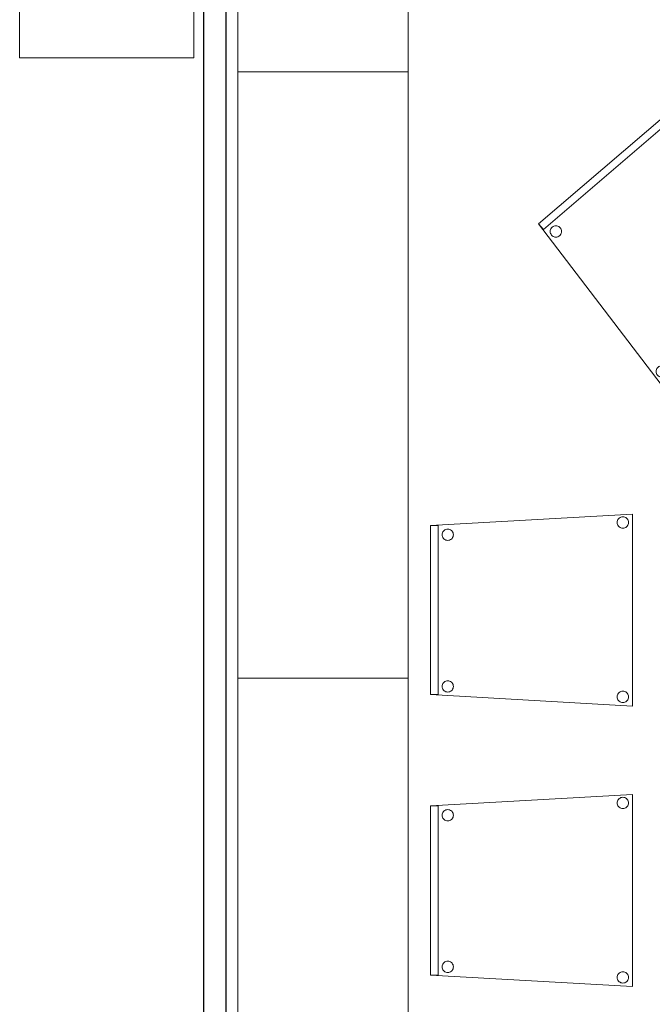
# Model space of a CAD drawing. Header units: metres. Extents: x 391.1 to 430.4, y 12.7 to 29.8.
# Tile 23 of 104: x 405.6 to 407.3, y 14.9 to 17.5. Entities that reach past the tile are written whole.
import ezdxf

# ---------------------------------------------------------------- set-up
doc = ezdxf.new("R2010")
doc.units = ezdxf.units.M
for name, color, linetype, lineweight in [('02_MOBILIARIO', 7, 'Continuous', 18), ('A-COLS-____-OTLN', 7, 'Continuous', 18), ('A-DETL-____-MBND', 7, 'Continuous', 18), ('A-WALL-____-MCUT', 7, 'Continuous', 25), ('A-WALL-____-OTLN', 7, 'Continuous', 25), ('Mobiliario', 7, 'Continuous', 18)]:
    doc.layers.add(name, color=color, linetype=linetype, lineweight=lineweight)

# ---------------------------------------------------------------- blocks, each defined once
blk = doc.blocks.new('Family - Pilar PS-1-153638-02_SAN_P0')
at = {"layer": 'A-DETL-____-MBND', "color": 253, "true_color": 0xaaaaaa}
for p, q in [((0, 0.76), (0, 0)), ((0, 0), (0, 0.76)), ((0.46, 0.76), (0, 0.76)), ((0, 0.76), (0.46, 0.76)), ((0.46, 0), (0.46, 0.76)), ((0.46, 0.76), (0.46, 0)), ((0, 0), (0.46, 0)), ((0.46, 0), (0, 0))]:
    blk.add_line(p, q, dxfattribs=at)
blk = doc.blocks.new('Family - Mampara PB-155335-02_SAN_P0')
at = {"layer": 'A-WALL-____-MCUT', "color": 253, "true_color": 0xaaaaaa}
for p, q in [((6.0081, 0.06), (0.0086, 0.06)), ((0, 0), (6.0081, 0))]:
    blk.add_line(p, q, dxfattribs=at)
at = {"layer": 'A-WALL-____-OTLN', "color": 253, "true_color": 0xaaaaaa}
for p, q in [((6.0081, 0.06), (0.0086, 0.06)), ((0, 0), (6.0081, 0))]:
    blk.add_line(p, q, dxfattribs=at)
at = {"layer": 'A-WALL-____-OTLN', "color": 253, "lineweight": 18, "true_color": 0xaaaaaa}
blk.add_line((0, 0), (6.0081, 0), dxfattribs=at)
blk = doc.blocks.new('Family - Armai 160x45_PB-155459-02_SAN_P0')
at = {"layer": '02_MOBILIARIO', "color": 253, "true_color": 0xaaaaaa}
for p, q in [((0, 1.6), (0.45, 1.6)), ((0, 0), (0, 1.6)), ((0.45, 1.6), (0.45, 0)), ((0.45, 0), (0, 0))]:
    blk.add_line(p, q, dxfattribs=at)
at = {"layer": 'Mobiliario', "color": 253, "true_color": 0xaaaaaa}
for p, q in [((0.45, 1.6), (0, 1.6)), ((0, 1.6), (0, 0)), ((0.45, 0), (0.45, 1.6)), ((0, 0), (0.45, 0))]:
    blk.add_line(p, q, dxfattribs=at)
blk = doc.blocks.new('Family - Armai 160x45_PB-155543-02_SAN_P0')
at = {"layer": '02_MOBILIARIO', "color": 253, "true_color": 0xaaaaaa}
for p, q in [((0, 1.6), (0.45, 1.6)), ((0, 0), (0, 1.6)), ((0.45, 1.6), (0.45, 0)), ((0.45, 0), (0, 0))]:
    blk.add_line(p, q, dxfattribs=at)
at = {"layer": 'Mobiliario', "color": 253, "true_color": 0xaaaaaa}
for p, q in [((0.45, 1.6), (0, 1.6)), ((0, 1.6), (0, 0)), ((0.45, 0), (0.45, 1.6)), ((0, 0), (0.45, 0))]:
    blk.add_line(p, q, dxfattribs=at)
blk = doc.blocks.new('Family - Cadira confident_PB-155624-02_SAN_P0')
at = {"layer": 'A-DETL-____-MBND', "color": 253, "true_color": 0xaaaaaa}
for p, q in [((0, 0.4765), (0.5326, 0.5065)), ((0.5326, 0.5065), (0, 0.4765)), ((0.4946, 0.4917), (0.4961, 0.4938)), ((0.4961, 0.4938), (0.4946, 0.4917)), ((0.4961, 0.4938), (0.4979, 0.4957)), ((0.4979, 0.4957), (0.4961, 0.4938)), ((0.4979, 0.4957), (0.5, 0.4972)), ((0.5, 0.4972), (0.4979, 0.4957)), ((0.5, 0.4972), (0.5024, 0.4983)), ((0.5024, 0.4983), (0.5, 0.4972)), ((0.5024, 0.4983), (0.5049, 0.4989)), ((0.5049, 0.4989), (0.5024, 0.4983)), ((0.5049, 0.4989), (0.5075, 0.4992)), ((0.5075, 0.4992), (0.5049, 0.4989)), ((0.5075, 0.4992), (0.5101, 0.4989)), ((0.5101, 0.4989), (0.5075, 0.4992)), ((0.5101, 0.4989), (0.5126, 0.4983)), ((0.5126, 0.4983), (0.5101, 0.4989)), ((0.5126, 0.4983), (0.515, 0.4972)), ((0.515, 0.4972), (0.5126, 0.4983)), ((0.515, 0.4972), (0.5171, 0.4957)), ((0.5171, 0.4957), (0.515, 0.4972)), ((0.5171, 0.4957), (0.519, 0.4938)), ((0.519, 0.4938), (0.5171, 0.4957)), ((0.519, 0.4938), (0.5204, 0.4917)), ((0.5204, 0.4917), (0.519, 0.4938)), ((0.5326, 0.5065), (0.5326, 0)), ((0.5326, 0), (0.5326, 0.5065)), ((0, 0.4765), (0.02, 0.4765)), ((0, 0.03), (0, 0.4765)), ((0.02, 0.4765), (0, 0.4765)), ((0, 0.4765), (0, 0.03)), ((0, 0.03), (0, 0.4765)), ((0, 0.4765), (0, 0.03)), ((0.02, 0.4765), (0.02, 0.03)), ((0.02, 0.03), (0.02, 0.4765)), ((0.4926, 0.4842), (0.4928, 0.4868)), ((0.4928, 0.4868), (0.4926, 0.4842)), ((0.4928, 0.4816), (0.4926, 0.4842)), ((0.4926, 0.4842), (0.4928, 0.4816)), ((0.4928, 0.4868), (0.4935, 0.4893)), ((0.4935, 0.4893), (0.4928, 0.4868)), ((0.4935, 0.4791), (0.4928, 0.4816)), ((0.4928, 0.4816), (0.4935, 0.4791)), ((0.4935, 0.4893), (0.4946, 0.4917)), ((0.4946, 0.4917), (0.4935, 0.4893)), ((0.4946, 0.4768), (0.4935, 0.4791)), ((0.4935, 0.4791), (0.4946, 0.4768)), ((0.4961, 0.4746), (0.4946, 0.4768)), ((0.4946, 0.4768), (0.4961, 0.4746)), ((0.4979, 0.4728), (0.4961, 0.4746)), ((0.4961, 0.4746), (0.4979, 0.4728)), ((0.5, 0.4713), (0.4979, 0.4728)), ((0.4979, 0.4728), (0.5, 0.4713)), ((0.5024, 0.4702), (0.5, 0.4713)), ((0.5, 0.4713), (0.5024, 0.4702)), ((0.5049, 0.4695), (0.5024, 0.4702)), ((0.5024, 0.4702), (0.5049, 0.4695)), ((0.5075, 0.4693), (0.5049, 0.4695)), ((0.5049, 0.4695), (0.5075, 0.4693)), ((0.5101, 0.4695), (0.5075, 0.4693)), ((0.5075, 0.4693), (0.5101, 0.4695)), ((0.5126, 0.4702), (0.5101, 0.4695)), ((0.5101, 0.4695), (0.5126, 0.4702)), ((0.515, 0.4713), (0.5126, 0.4702)), ((0.5126, 0.4702), (0.515, 0.4713)), ((0.5171, 0.4728), (0.515, 0.4713)), ((0.515, 0.4713), (0.5171, 0.4728)), ((0.519, 0.4746), (0.5171, 0.4728)), ((0.5171, 0.4728), (0.519, 0.4746)), ((0.5204, 0.4768), (0.519, 0.4746)), ((0.519, 0.4746), (0.5204, 0.4768)), ((0.5204, 0.4917), (0.5215, 0.4893)), ((0.5215, 0.4893), (0.5204, 0.4917)), ((0.5215, 0.4791), (0.5204, 0.4768)), ((0.5204, 0.4768), (0.5215, 0.4791)), ((0.5215, 0.4893), (0.5222, 0.4868)), ((0.5222, 0.4868), (0.5215, 0.4893)), ((0.5222, 0.4816), (0.5215, 0.4791)), ((0.5215, 0.4791), (0.5222, 0.4816)), ((0.5222, 0.4868), (0.5224, 0.4842)), ((0.5224, 0.4842), (0.5222, 0.4868)), ((0.5224, 0.4842), (0.5222, 0.4816)), ((0.5222, 0.4816), (0.5224, 0.4842)), ((0.0302, 0.4519), (0.0304, 0.4545)), ((0.0304, 0.4545), (0.0302, 0.4519)), ((0.0304, 0.4493), (0.0302, 0.4519)), ((0.0302, 0.4519), (0.0304, 0.4493)), ((0.0304, 0.4545), (0.0311, 0.457)), ((0.0311, 0.457), (0.0304, 0.4545)), ((0.0311, 0.4468), (0.0304, 0.4493)), ((0.0304, 0.4493), (0.0311, 0.4468)), ((0.0311, 0.457), (0.0322, 0.4593)), ((0.0322, 0.4593), (0.0311, 0.457)), ((0.0322, 0.4444), (0.0311, 0.4468)), ((0.0311, 0.4468), (0.0322, 0.4444)), ((0.0322, 0.4593), (0.0337, 0.4615)), ((0.0337, 0.4615), (0.0322, 0.4593)), ((0.0337, 0.4423), (0.0322, 0.4444)), ((0.0322, 0.4444), (0.0337, 0.4423)), ((0.0337, 0.4615), (0.0355, 0.4633)), ((0.0355, 0.4633), (0.0337, 0.4615)), ((0.0355, 0.4404), (0.0337, 0.4423)), ((0.0337, 0.4423), (0.0355, 0.4404)), ((0.0355, 0.4633), (0.0376, 0.4648)), ((0.0376, 0.4648), (0.0355, 0.4633)), ((0.0376, 0.4648), (0.04, 0.4659)), ((0.04, 0.4659), (0.0376, 0.4648)), ((0.04, 0.4659), (0.0425, 0.4666)), ((0.0425, 0.4666), (0.04, 0.4659)), ((0.0425, 0.4666), (0.0451, 0.4668)), ((0.0451, 0.4668), (0.0425, 0.4666)), ((0.0451, 0.4668), (0.0477, 0.4666)), ((0.0477, 0.4666), (0.0451, 0.4668)), ((0.0477, 0.4666), (0.0502, 0.4659)), ((0.0502, 0.4659), (0.0477, 0.4666)), ((0.0502, 0.4659), (0.0526, 0.4648)), ((0.0526, 0.4648), (0.0502, 0.4659)), ((0.0526, 0.4648), (0.0547, 0.4633)), ((0.0547, 0.4633), (0.0526, 0.4648)), ((0.0547, 0.4633), (0.0565, 0.4615)), ((0.0565, 0.4615), (0.0547, 0.4633)), ((0.0565, 0.4423), (0.0547, 0.4404)), ((0.0547, 0.4404), (0.0565, 0.4423)), ((0.0565, 0.4615), (0.058, 0.4593)), ((0.058, 0.4593), (0.0565, 0.4615)), ((0.058, 0.4444), (0.0565, 0.4423)), ((0.0565, 0.4423), (0.058, 0.4444)), ((0.058, 0.4593), (0.0591, 0.457)), ((0.0591, 0.457), (0.058, 0.4593)), ((0.0591, 0.4468), (0.058, 0.4444)), ((0.058, 0.4444), (0.0591, 0.4468)), ((0.0591, 0.457), (0.0598, 0.4545)), ((0.0598, 0.4545), (0.0591, 0.457)), ((0.0598, 0.4493), (0.0591, 0.4468)), ((0.0591, 0.4468), (0.0598, 0.4493)), ((0.0598, 0.4545), (0.06, 0.4519)), ((0.06, 0.4519), (0.0598, 0.4545)), ((0.06, 0.4519), (0.0598, 0.4493)), ((0.0598, 0.4493), (0.06, 0.4519)), ((0.0376, 0.4389), (0.0355, 0.4404)), ((0.0355, 0.4404), (0.0376, 0.4389)), ((0.04, 0.4378), (0.0376, 0.4389)), ((0.0376, 0.4389), (0.04, 0.4378)), ((0.0425, 0.4372), (0.04, 0.4378)), ((0.04, 0.4378), (0.0425, 0.4372)), ((0.0451, 0.4369), (0.0425, 0.4372)), ((0.0425, 0.4372), (0.0451, 0.4369)), ((0.0477, 0.4372), (0.0451, 0.4369)), ((0.0451, 0.4369), (0.0477, 0.4372)), ((0.0502, 0.4378), (0.0477, 0.4372)), ((0.0477, 0.4372), (0.0502, 0.4378)), ((0.0526, 0.4389), (0.0502, 0.4378)), ((0.0502, 0.4378), (0.0526, 0.4389)), ((0.0547, 0.4404), (0.0526, 0.4389)), ((0.0526, 0.4389), (0.0547, 0.4404)), ((0.0302, 0.0519), (0.0304, 0.0545)), ((0.0304, 0.0545), (0.0302, 0.0519)), ((0.0304, 0.0545), (0.0311, 0.057)), ((0.0311, 0.057), (0.0304, 0.0545)), ((0.0311, 0.057), (0.0322, 0.0593)), ((0.0322, 0.0593), (0.0311, 0.057)), ((0.0322, 0.0593), (0.0337, 0.0615)), ((0.0337, 0.0615), (0.0322, 0.0593)), ((0.0337, 0.0615), (0.0355, 0.0633)), ((0.0355, 0.0633), (0.0337, 0.0615)), ((0.0355, 0.0633), (0.0376, 0.0648)), ((0.0376, 0.0648), (0.0355, 0.0633)), ((0.0376, 0.0648), (0.04, 0.0659)), ((0.04, 0.0659), (0.0376, 0.0648)), ((0.04, 0.0659), (0.0425, 0.0666)), ((0.0425, 0.0666), (0.04, 0.0659)), ((0.0425, 0.0666), (0.0451, 0.0668)), ((0.0451, 0.0668), (0.0425, 0.0666)), ((0.0451, 0.0668), (0.0477, 0.0666)), ((0.0477, 0.0666), (0.0451, 0.0668)), ((0.0477, 0.0666), (0.0502, 0.0659)), ((0.0502, 0.0659), (0.0477, 0.0666)), ((0.0502, 0.0659), (0.0526, 0.0648)), ((0.0526, 0.0648), (0.0502, 0.0659)), ((0.0526, 0.0648), (0.0547, 0.0633)), ((0.0547, 0.0633), (0.0526, 0.0648)), ((0.0547, 0.0633), (0.0565, 0.0615)), ((0.0565, 0.0615), (0.0547, 0.0633)), ((0.0565, 0.0615), (0.058, 0.0593)), ((0.058, 0.0593), (0.0565, 0.0615)), ((0.058, 0.0593), (0.0591, 0.057)), ((0.0591, 0.057), (0.058, 0.0593)), ((0.0591, 0.057), (0.0598, 0.0545)), ((0.0598, 0.0545), (0.0591, 0.057)), ((0.0598, 0.0545), (0.06, 0.0519)), ((0.06, 0.0519), (0.0598, 0.0545)), ((0.02, 0.03), (0, 0.03)), ((0, 0.03), (0.02, 0.03)), ((0.5326, 0), (0, 0.03)), ((0, 0.03), (0.5326, 0)), ((0.0304, 0.0493), (0.0302, 0.0519)), ((0.0302, 0.0519), (0.0304, 0.0493)), ((0.0311, 0.0468), (0.0304, 0.0493)), ((0.0304, 0.0493), (0.0311, 0.0468)), ((0.0322, 0.0444), (0.0311, 0.0468)), ((0.0311, 0.0468), (0.0322, 0.0444)), ((0.0337, 0.0423), (0.0322, 0.0444)), ((0.0322, 0.0444), (0.0337, 0.0423)), ((0.0355, 0.0404), (0.0337, 0.0423)), ((0.0337, 0.0423), (0.0355, 0.0404)), ((0.0376, 0.0389), (0.0355, 0.0404)), ((0.0355, 0.0404), (0.0376, 0.0389)), ((0.04, 0.0378), (0.0376, 0.0389)), ((0.0376, 0.0389), (0.04, 0.0378)), ((0.0425, 0.0372), (0.04, 0.0378)), ((0.04, 0.0378), (0.0425, 0.0372)), ((0.0451, 0.0369), (0.0425, 0.0372)), ((0.0425, 0.0372), (0.0451, 0.0369)), ((0.0477, 0.0372), (0.0451, 0.0369)), ((0.0451, 0.0369), (0.0477, 0.0372)), ((0.0502, 0.0378), (0.0477, 0.0372)), ((0.0477, 0.0372), (0.0502, 0.0378)), ((0.0526, 0.0389), (0.0502, 0.0378)), ((0.0502, 0.0378), (0.0526, 0.0389)), ((0.0547, 0.0404), (0.0526, 0.0389)), ((0.0526, 0.0389), (0.0547, 0.0404)), ((0.0565, 0.0423), (0.0547, 0.0404)), ((0.0547, 0.0404), (0.0565, 0.0423)), ((0.058, 0.0444), (0.0565, 0.0423)), ((0.0565, 0.0423), (0.058, 0.0444)), ((0.0591, 0.0468), (0.058, 0.0444)), ((0.058, 0.0444), (0.0591, 0.0468)), ((0.0598, 0.0493), (0.0591, 0.0468)), ((0.0591, 0.0468), (0.0598, 0.0493)), ((0.06, 0.0519), (0.0598, 0.0493)), ((0.0598, 0.0493), (0.06, 0.0519)), ((0.4926, 0.0242), (0.4928, 0.0268)), ((0.4928, 0.0268), (0.4926, 0.0242)), ((0.4928, 0.0268), (0.4935, 0.0293)), ((0.4935, 0.0293), (0.4928, 0.0268)), ((0.4935, 0.0293), (0.4946, 0.0317)), ((0.4946, 0.0317), (0.4935, 0.0293)), ((0.4946, 0.0317), (0.4961, 0.0338)), ((0.4961, 0.0338), (0.4946, 0.0317)), ((0.4961, 0.0338), (0.4979, 0.0357)), ((0.4979, 0.0357), (0.4961, 0.0338)), ((0.4979, 0.0357), (0.5, 0.0372)), ((0.5, 0.0372), (0.4979, 0.0357)), ((0.5, 0.0372), (0.5024, 0.0383)), ((0.5024, 0.0383), (0.5, 0.0372)), ((0.5024, 0.0383), (0.5049, 0.0389)), ((0.5049, 0.0389), (0.5024, 0.0383)), ((0.5049, 0.0389), (0.5075, 0.0392)), ((0.5075, 0.0392), (0.5049, 0.0389)), ((0.5075, 0.0392), (0.5101, 0.0389)), ((0.5101, 0.0389), (0.5075, 0.0392)), ((0.5101, 0.0389), (0.5126, 0.0383)), ((0.5126, 0.0383), (0.5101, 0.0389)), ((0.5126, 0.0383), (0.515, 0.0372)), ((0.515, 0.0372), (0.5126, 0.0383)), ((0.515, 0.0372), (0.5171, 0.0357)), ((0.5171, 0.0357), (0.515, 0.0372)), ((0.5171, 0.0357), (0.519, 0.0338)), ((0.519, 0.0338), (0.5171, 0.0357)), ((0.519, 0.0338), (0.5204, 0.0317)), ((0.5204, 0.0317), (0.519, 0.0338)), ((0.5204, 0.0317), (0.5215, 0.0293)), ((0.5215, 0.0293), (0.5204, 0.0317)), ((0.5215, 0.0293), (0.5222, 0.0268)), ((0.5222, 0.0268), (0.5215, 0.0293)), ((0.5222, 0.0268), (0.5224, 0.0242)), ((0.5224, 0.0242), (0.5222, 0.0268)), ((0.4928, 0.0216), (0.4926, 0.0242)), ((0.4926, 0.0242), (0.4928, 0.0216)), ((0.4935, 0.0191), (0.4928, 0.0216)), ((0.4928, 0.0216), (0.4935, 0.0191)), ((0.4946, 0.0168), (0.4935, 0.0191)), ((0.4935, 0.0191), (0.4946, 0.0168)), ((0.4961, 0.0146), (0.4946, 0.0168)), ((0.4946, 0.0168), (0.4961, 0.0146)), ((0.4979, 0.0128), (0.4961, 0.0146)), ((0.4961, 0.0146), (0.4979, 0.0128)), ((0.5, 0.0113), (0.4979, 0.0128)), ((0.4979, 0.0128), (0.5, 0.0113)), ((0.5024, 0.0102), (0.5, 0.0113)), ((0.5, 0.0113), (0.5024, 0.0102)), ((0.5049, 0.0095), (0.5024, 0.0102)), ((0.5024, 0.0102), (0.5049, 0.0095)), ((0.5075, 0.0093), (0.5049, 0.0095)), ((0.5049, 0.0095), (0.5075, 0.0093)), ((0.5101, 0.0095), (0.5075, 0.0093)), ((0.5075, 0.0093), (0.5101, 0.0095)), ((0.5126, 0.0102), (0.5101, 0.0095)), ((0.5101, 0.0095), (0.5126, 0.0102)), ((0.515, 0.0113), (0.5126, 0.0102)), ((0.5126, 0.0102), (0.515, 0.0113)), ((0.5171, 0.0128), (0.515, 0.0113)), ((0.515, 0.0113), (0.5171, 0.0128)), ((0.519, 0.0146), (0.5171, 0.0128)), ((0.5171, 0.0128), (0.519, 0.0146)), ((0.5204, 0.0168), (0.519, 0.0146)), ((0.519, 0.0146), (0.5204, 0.0168)), ((0.5215, 0.0191), (0.5204, 0.0168)), ((0.5204, 0.0168), (0.5215, 0.0191)), ((0.5222, 0.0216), (0.5215, 0.0191)), ((0.5215, 0.0191), (0.5222, 0.0216)), ((0.5224, 0.0242), (0.5222, 0.0216)), ((0.5222, 0.0216), (0.5224, 0.0242))]:
    blk.add_line(p, q, dxfattribs=at)
blk = doc.blocks.new('Family - Cadira confident_PB-155704-02_SAN_P0')
at = {"layer": 'A-DETL-____-MBND', "color": 253, "true_color": 0xaaaaaa}
for p, q in [((0, 0.4765), (0.5326, 0.5065)), ((0.5326, 0.5065), (0, 0.4765)), ((0.4946, 0.4917), (0.4961, 0.4938)), ((0.4961, 0.4938), (0.4946, 0.4917)), ((0.4961, 0.4938), (0.4979, 0.4957)), ((0.4979, 0.4957), (0.4961, 0.4938)), ((0.4979, 0.4957), (0.5, 0.4972)), ((0.5, 0.4972), (0.4979, 0.4957)), ((0.5, 0.4972), (0.5024, 0.4983)), ((0.5024, 0.4983), (0.5, 0.4972)), ((0.5024, 0.4983), (0.5049, 0.4989)), ((0.5049, 0.4989), (0.5024, 0.4983)), ((0.5049, 0.4989), (0.5075, 0.4992)), ((0.5075, 0.4992), (0.5049, 0.4989)), ((0.5075, 0.4992), (0.5101, 0.4989)), ((0.5101, 0.4989), (0.5075, 0.4992)), ((0.5101, 0.4989), (0.5126, 0.4983)), ((0.5126, 0.4983), (0.5101, 0.4989)), ((0.5126, 0.4983), (0.515, 0.4972)), ((0.515, 0.4972), (0.5126, 0.4983)), ((0.515, 0.4972), (0.5171, 0.4957)), ((0.5171, 0.4957), (0.515, 0.4972)), ((0.5171, 0.4957), (0.519, 0.4938)), ((0.519, 0.4938), (0.5171, 0.4957)), ((0.519, 0.4938), (0.5204, 0.4917)), ((0.5204, 0.4917), (0.519, 0.4938)), ((0.5326, 0.5065), (0.5326, 0)), ((0.5326, 0), (0.5326, 0.5065)), ((0, 0.4765), (0.02, 0.4765)), ((0, 0.03), (0, 0.4765)), ((0.02, 0.4765), (0, 0.4765)), ((0, 0.4765), (0, 0.03)), ((0, 0.03), (0, 0.4765)), ((0, 0.4765), (0, 0.03)), ((0.02, 0.4765), (0.02, 0.03)), ((0.02, 0.03), (0.02, 0.4765)), ((0.4926, 0.4842), (0.4928, 0.4868)), ((0.4928, 0.4868), (0.4926, 0.4842)), ((0.4928, 0.4816), (0.4926, 0.4842)), ((0.4926, 0.4842), (0.4928, 0.4816)), ((0.4928, 0.4868), (0.4935, 0.4893)), ((0.4935, 0.4893), (0.4928, 0.4868)), ((0.4935, 0.4791), (0.4928, 0.4816)), ((0.4928, 0.4816), (0.4935, 0.4791)), ((0.4935, 0.4893), (0.4946, 0.4917)), ((0.4946, 0.4917), (0.4935, 0.4893)), ((0.4946, 0.4768), (0.4935, 0.4791)), ((0.4935, 0.4791), (0.4946, 0.4768)), ((0.4961, 0.4746), (0.4946, 0.4768)), ((0.4946, 0.4768), (0.4961, 0.4746)), ((0.4979, 0.4728), (0.4961, 0.4746)), ((0.4961, 0.4746), (0.4979, 0.4728)), ((0.5, 0.4713), (0.4979, 0.4728)), ((0.4979, 0.4728), (0.5, 0.4713)), ((0.5024, 0.4702), (0.5, 0.4713)), ((0.5, 0.4713), (0.5024, 0.4702)), ((0.5049, 0.4695), (0.5024, 0.4702)), ((0.5024, 0.4702), (0.5049, 0.4695)), ((0.5075, 0.4693), (0.5049, 0.4695)), ((0.5049, 0.4695), (0.5075, 0.4693)), ((0.5101, 0.4695), (0.5075, 0.4693)), ((0.5075, 0.4693), (0.5101, 0.4695)), ((0.5126, 0.4702), (0.5101, 0.4695)), ((0.5101, 0.4695), (0.5126, 0.4702)), ((0.515, 0.4713), (0.5126, 0.4702)), ((0.5126, 0.4702), (0.515, 0.4713)), ((0.5171, 0.4728), (0.515, 0.4713)), ((0.515, 0.4713), (0.5171, 0.4728)), ((0.519, 0.4746), (0.5171, 0.4728)), ((0.5171, 0.4728), (0.519, 0.4746)), ((0.5204, 0.4768), (0.519, 0.4746)), ((0.519, 0.4746), (0.5204, 0.4768)), ((0.5204, 0.4917), (0.5215, 0.4893)), ((0.5215, 0.4893), (0.5204, 0.4917)), ((0.5215, 0.4791), (0.5204, 0.4768)), ((0.5204, 0.4768), (0.5215, 0.4791)), ((0.5215, 0.4893), (0.5222, 0.4868)), ((0.5222, 0.4868), (0.5215, 0.4893)), ((0.5222, 0.4816), (0.5215, 0.4791)), ((0.5215, 0.4791), (0.5222, 0.4816)), ((0.5222, 0.4868), (0.5224, 0.4842)), ((0.5224, 0.4842), (0.5222, 0.4868)), ((0.5224, 0.4842), (0.5222, 0.4816)), ((0.5222, 0.4816), (0.5224, 0.4842)), ((0.0302, 0.4519), (0.0304, 0.4545)), ((0.0304, 0.4545), (0.0302, 0.4519)), ((0.0304, 0.4493), (0.0302, 0.4519)), ((0.0302, 0.4519), (0.0304, 0.4493)), ((0.0304, 0.4545), (0.0311, 0.457)), ((0.0311, 0.457), (0.0304, 0.4545)), ((0.0311, 0.4468), (0.0304, 0.4493)), ((0.0304, 0.4493), (0.0311, 0.4468)), ((0.0311, 0.457), (0.0322, 0.4593)), ((0.0322, 0.4593), (0.0311, 0.457)), ((0.0322, 0.4444), (0.0311, 0.4468)), ((0.0311, 0.4468), (0.0322, 0.4444)), ((0.0322, 0.4593), (0.0337, 0.4615)), ((0.0337, 0.4615), (0.0322, 0.4593)), ((0.0337, 0.4423), (0.0322, 0.4444)), ((0.0322, 0.4444), (0.0337, 0.4423)), ((0.0337, 0.4615), (0.0355, 0.4633)), ((0.0355, 0.4633), (0.0337, 0.4615)), ((0.0355, 0.4404), (0.0337, 0.4423)), ((0.0337, 0.4423), (0.0355, 0.4404)), ((0.0355, 0.4633), (0.0376, 0.4648)), ((0.0376, 0.4648), (0.0355, 0.4633)), ((0.0376, 0.4648), (0.04, 0.4659)), ((0.04, 0.4659), (0.0376, 0.4648)), ((0.04, 0.4659), (0.0425, 0.4666)), ((0.0425, 0.4666), (0.04, 0.4659)), ((0.0425, 0.4666), (0.0451, 0.4668)), ((0.0451, 0.4668), (0.0425, 0.4666)), ((0.0451, 0.4668), (0.0477, 0.4666)), ((0.0477, 0.4666), (0.0451, 0.4668)), ((0.0477, 0.4666), (0.0502, 0.4659)), ((0.0502, 0.4659), (0.0477, 0.4666)), ((0.0502, 0.4659), (0.0526, 0.4648)), ((0.0526, 0.4648), (0.0502, 0.4659)), ((0.0526, 0.4648), (0.0547, 0.4633)), ((0.0547, 0.4633), (0.0526, 0.4648)), ((0.0547, 0.4633), (0.0565, 0.4615)), ((0.0565, 0.4615), (0.0547, 0.4633)), ((0.0565, 0.4423), (0.0547, 0.4404)), ((0.0547, 0.4404), (0.0565, 0.4423)), ((0.0565, 0.4615), (0.058, 0.4593)), ((0.058, 0.4593), (0.0565, 0.4615)), ((0.058, 0.4444), (0.0565, 0.4423)), ((0.0565, 0.4423), (0.058, 0.4444)), ((0.058, 0.4593), (0.0591, 0.457)), ((0.0591, 0.457), (0.058, 0.4593)), ((0.0591, 0.4468), (0.058, 0.4444)), ((0.058, 0.4444), (0.0591, 0.4468)), ((0.0591, 0.457), (0.0598, 0.4545)), ((0.0598, 0.4545), (0.0591, 0.457)), ((0.0598, 0.4493), (0.0591, 0.4468)), ((0.0591, 0.4468), (0.0598, 0.4493)), ((0.0598, 0.4545), (0.06, 0.4519)), ((0.06, 0.4519), (0.0598, 0.4545)), ((0.06, 0.4519), (0.0598, 0.4493)), ((0.0598, 0.4493), (0.06, 0.4519)), ((0.0376, 0.4389), (0.0355, 0.4404)), ((0.0355, 0.4404), (0.0376, 0.4389)), ((0.04, 0.4378), (0.0376, 0.4389)), ((0.0376, 0.4389), (0.04, 0.4378)), ((0.0425, 0.4372), (0.04, 0.4378)), ((0.04, 0.4378), (0.0425, 0.4372)), ((0.0451, 0.4369), (0.0425, 0.4372)), ((0.0425, 0.4372), (0.0451, 0.4369)), ((0.0477, 0.4372), (0.0451, 0.4369)), ((0.0451, 0.4369), (0.0477, 0.4372)), ((0.0502, 0.4378), (0.0477, 0.4372)), ((0.0477, 0.4372), (0.0502, 0.4378)), ((0.0526, 0.4389), (0.0502, 0.4378)), ((0.0502, 0.4378), (0.0526, 0.4389)), ((0.0547, 0.4404), (0.0526, 0.4389)), ((0.0526, 0.4389), (0.0547, 0.4404)), ((0.0302, 0.0519), (0.0304, 0.0545)), ((0.0304, 0.0545), (0.0302, 0.0519)), ((0.0304, 0.0545), (0.0311, 0.057)), ((0.0311, 0.057), (0.0304, 0.0545)), ((0.0311, 0.057), (0.0322, 0.0593)), ((0.0322, 0.0593), (0.0311, 0.057)), ((0.0322, 0.0593), (0.0337, 0.0615)), ((0.0337, 0.0615), (0.0322, 0.0593)), ((0.0337, 0.0615), (0.0355, 0.0633)), ((0.0355, 0.0633), (0.0337, 0.0615)), ((0.0355, 0.0633), (0.0376, 0.0648)), ((0.0376, 0.0648), (0.0355, 0.0633)), ((0.0376, 0.0648), (0.04, 0.0659)), ((0.04, 0.0659), (0.0376, 0.0648)), ((0.04, 0.0659), (0.0425, 0.0666)), ((0.0425, 0.0666), (0.04, 0.0659)), ((0.0425, 0.0666), (0.0451, 0.0668)), ((0.0451, 0.0668), (0.0425, 0.0666)), ((0.0451, 0.0668), (0.0477, 0.0666)), ((0.0477, 0.0666), (0.0451, 0.0668)), ((0.0477, 0.0666), (0.0502, 0.0659)), ((0.0502, 0.0659), (0.0477, 0.0666)), ((0.0502, 0.0659), (0.0526, 0.0648)), ((0.0526, 0.0648), (0.0502, 0.0659)), ((0.0526, 0.0648), (0.0547, 0.0633)), ((0.0547, 0.0633), (0.0526, 0.0648)), ((0.0547, 0.0633), (0.0565, 0.0615)), ((0.0565, 0.0615), (0.0547, 0.0633)), ((0.0565, 0.0615), (0.058, 0.0593)), ((0.058, 0.0593), (0.0565, 0.0615)), ((0.058, 0.0593), (0.0591, 0.057)), ((0.0591, 0.057), (0.058, 0.0593)), ((0.0591, 0.057), (0.0598, 0.0545)), ((0.0598, 0.0545), (0.0591, 0.057)), ((0.0598, 0.0545), (0.06, 0.0519)), ((0.06, 0.0519), (0.0598, 0.0545)), ((0.02, 0.03), (0, 0.03)), ((0, 0.03), (0.02, 0.03)), ((0.5326, 0), (0, 0.03)), ((0, 0.03), (0.5326, 0)), ((0.0304, 0.0493), (0.0302, 0.0519)), ((0.0302, 0.0519), (0.0304, 0.0493)), ((0.0311, 0.0468), (0.0304, 0.0493)), ((0.0304, 0.0493), (0.0311, 0.0468)), ((0.0322, 0.0444), (0.0311, 0.0468)), ((0.0311, 0.0468), (0.0322, 0.0444)), ((0.0337, 0.0423), (0.0322, 0.0444)), ((0.0322, 0.0444), (0.0337, 0.0423)), ((0.0355, 0.0404), (0.0337, 0.0423)), ((0.0337, 0.0423), (0.0355, 0.0404)), ((0.0376, 0.0389), (0.0355, 0.0404)), ((0.0355, 0.0404), (0.0376, 0.0389)), ((0.04, 0.0378), (0.0376, 0.0389)), ((0.0376, 0.0389), (0.04, 0.0378)), ((0.0425, 0.0372), (0.04, 0.0378)), ((0.04, 0.0378), (0.0425, 0.0372)), ((0.0451, 0.0369), (0.0425, 0.0372)), ((0.0425, 0.0372), (0.0451, 0.0369)), ((0.0477, 0.0372), (0.0451, 0.0369)), ((0.0451, 0.0369), (0.0477, 0.0372)), ((0.0502, 0.0378), (0.0477, 0.0372)), ((0.0477, 0.0372), (0.0502, 0.0378)), ((0.0526, 0.0389), (0.0502, 0.0378)), ((0.0502, 0.0378), (0.0526, 0.0389)), ((0.0547, 0.0404), (0.0526, 0.0389)), ((0.0526, 0.0389), (0.0547, 0.0404)), ((0.0565, 0.0423), (0.0547, 0.0404)), ((0.0547, 0.0404), (0.0565, 0.0423)), ((0.058, 0.0444), (0.0565, 0.0423)), ((0.0565, 0.0423), (0.058, 0.0444)), ((0.0591, 0.0468), (0.058, 0.0444)), ((0.058, 0.0444), (0.0591, 0.0468)), ((0.0598, 0.0493), (0.0591, 0.0468)), ((0.0591, 0.0468), (0.0598, 0.0493)), ((0.06, 0.0519), (0.0598, 0.0493)), ((0.0598, 0.0493), (0.06, 0.0519)), ((0.4926, 0.0242), (0.4928, 0.0268)), ((0.4928, 0.0268), (0.4926, 0.0242)), ((0.4928, 0.0268), (0.4935, 0.0293)), ((0.4935, 0.0293), (0.4928, 0.0268)), ((0.4935, 0.0293), (0.4946, 0.0317)), ((0.4946, 0.0317), (0.4935, 0.0293)), ((0.4946, 0.0317), (0.4961, 0.0338)), ((0.4961, 0.0338), (0.4946, 0.0317)), ((0.4961, 0.0338), (0.4979, 0.0357)), ((0.4979, 0.0357), (0.4961, 0.0338)), ((0.4979, 0.0357), (0.5, 0.0372)), ((0.5, 0.0372), (0.4979, 0.0357)), ((0.5, 0.0372), (0.5024, 0.0383)), ((0.5024, 0.0383), (0.5, 0.0372)), ((0.5024, 0.0383), (0.5049, 0.0389)), ((0.5049, 0.0389), (0.5024, 0.0383)), ((0.5049, 0.0389), (0.5075, 0.0392)), ((0.5075, 0.0392), (0.5049, 0.0389)), ((0.5075, 0.0392), (0.5101, 0.0389)), ((0.5101, 0.0389), (0.5075, 0.0392)), ((0.5101, 0.0389), (0.5126, 0.0383)), ((0.5126, 0.0383), (0.5101, 0.0389)), ((0.5126, 0.0383), (0.515, 0.0372)), ((0.515, 0.0372), (0.5126, 0.0383)), ((0.515, 0.0372), (0.5171, 0.0357)), ((0.5171, 0.0357), (0.515, 0.0372)), ((0.5171, 0.0357), (0.519, 0.0338)), ((0.519, 0.0338), (0.5171, 0.0357)), ((0.519, 0.0338), (0.5204, 0.0317)), ((0.5204, 0.0317), (0.519, 0.0338)), ((0.5204, 0.0317), (0.5215, 0.0293)), ((0.5215, 0.0293), (0.5204, 0.0317)), ((0.5215, 0.0293), (0.5222, 0.0268)), ((0.5222, 0.0268), (0.5215, 0.0293)), ((0.5222, 0.0268), (0.5224, 0.0242)), ((0.5224, 0.0242), (0.5222, 0.0268)), ((0.4928, 0.0216), (0.4926, 0.0242)), ((0.4926, 0.0242), (0.4928, 0.0216)), ((0.4935, 0.0191), (0.4928, 0.0216)), ((0.4928, 0.0216), (0.4935, 0.0191)), ((0.4946, 0.0168), (0.4935, 0.0191)), ((0.4935, 0.0191), (0.4946, 0.0168)), ((0.4961, 0.0146), (0.4946, 0.0168)), ((0.4946, 0.0168), (0.4961, 0.0146)), ((0.4979, 0.0128), (0.4961, 0.0146)), ((0.4961, 0.0146), (0.4979, 0.0128)), ((0.5, 0.0113), (0.4979, 0.0128)), ((0.4979, 0.0128), (0.5, 0.0113)), ((0.5024, 0.0102), (0.5, 0.0113)), ((0.5, 0.0113), (0.5024, 0.0102)), ((0.5049, 0.0095), (0.5024, 0.0102)), ((0.5024, 0.0102), (0.5049, 0.0095)), ((0.5075, 0.0093), (0.5049, 0.0095)), ((0.5049, 0.0095), (0.5075, 0.0093)), ((0.5101, 0.0095), (0.5075, 0.0093)), ((0.5075, 0.0093), (0.5101, 0.0095)), ((0.5126, 0.0102), (0.5101, 0.0095)), ((0.5101, 0.0095), (0.5126, 0.0102)), ((0.515, 0.0113), (0.5126, 0.0102)), ((0.5126, 0.0102), (0.515, 0.0113)), ((0.5171, 0.0128), (0.515, 0.0113)), ((0.515, 0.0113), (0.5171, 0.0128)), ((0.519, 0.0146), (0.5171, 0.0128)), ((0.5171, 0.0128), (0.519, 0.0146)), ((0.5204, 0.0168), (0.519, 0.0146)), ((0.519, 0.0146), (0.5204, 0.0168)), ((0.5215, 0.0191), (0.5204, 0.0168)), ((0.5204, 0.0168), (0.5215, 0.0191)), ((0.5222, 0.0216), (0.5215, 0.0191)), ((0.5215, 0.0191), (0.5222, 0.0216)), ((0.5224, 0.0242), (0.5222, 0.0216)), ((0.5222, 0.0216), (0.5224, 0.0242))]:
    blk.add_line(p, q, dxfattribs=at)
blk = doc.blocks.new('Family - Armai 160x45_PB-155753-02_SAN_P0')
at = {"layer": '02_MOBILIARIO', "color": 253, "true_color": 0xaaaaaa}
for p, q in [((0, 1.6), (0.45, 1.6)), ((0, 0), (0, 1.6)), ((0.45, 1.6), (0.45, 0)), ((0.45, 0), (0, 0))]:
    blk.add_line(p, q, dxfattribs=at)
at = {"layer": 'Mobiliario', "color": 253, "true_color": 0xaaaaaa}
for p, q in [((0.45, 1.6), (0, 1.6)), ((0, 1.6), (0, 0)), ((0.45, 0), (0.45, 1.6)), ((0, 0), (0.45, 0))]:
    blk.add_line(p, q, dxfattribs=at)
blk = doc.blocks.new('Family - Cadira confident_PB-155985-02_SAN_P0')
at = {"layer": 'A-DETL-____-MBND', "color": 253, "true_color": 0xaaaaaa}
for p, q in [((0, 0.4242), (0.3393, 0.7145)), ((0.3393, 0.7145), (0, 0.4242)), ((0, 0.4242), (0.3393, 0.7145)), ((0.3393, 0.7145), (0, 0.4242)), ((0.3393, 0.7145), (0.7083, 0.3293)), ((0.7083, 0.3293), (0.3393, 0.7145)), ((0.3393, 0.7145), (0.3523, 0.6993)), ((0.3523, 0.6993), (0.3393, 0.7145)), ((0.3523, 0.6993), (0.013, 0.409)), ((0.013, 0.409), (0.3523, 0.6993)), ((0.3384, 0.6737), (0.3402, 0.6755)), ((0.3402, 0.6755), (0.3384, 0.6737)), ((0.3402, 0.6755), (0.3423, 0.677)), ((0.3423, 0.677), (0.3402, 0.6755)), ((0.3423, 0.677), (0.3446, 0.6782)), ((0.3446, 0.6782), (0.3423, 0.677)), ((0.3446, 0.6782), (0.3472, 0.6789)), ((0.3472, 0.6789), (0.3446, 0.6782)), ((0.3472, 0.6789), (0.3497, 0.6791)), ((0.3497, 0.6791), (0.3472, 0.6789)), ((0.3497, 0.6791), (0.3523, 0.6789)), ((0.3523, 0.6789), (0.3497, 0.6791)), ((0.3523, 0.6789), (0.3549, 0.6783)), ((0.3549, 0.6783), (0.3523, 0.6789)), ((0.3549, 0.6783), (0.3572, 0.6772)), ((0.3572, 0.6772), (0.3549, 0.6783)), ((0.3572, 0.6772), (0.3594, 0.6757)), ((0.3594, 0.6757), (0.3572, 0.6772)), ((0.3594, 0.6757), (0.3612, 0.6739)), ((0.3612, 0.6739), (0.3594, 0.6757)), ((0.3349, 0.664), (0.3352, 0.6666)), ((0.3352, 0.6666), (0.3349, 0.664)), ((0.3352, 0.6615), (0.3349, 0.664)), ((0.3349, 0.664), (0.3352, 0.6615)), ((0.3352, 0.6666), (0.3358, 0.6692)), ((0.3358, 0.6692), (0.3352, 0.6666)), ((0.3359, 0.6589), (0.3352, 0.6615)), ((0.3352, 0.6615), (0.3359, 0.6589)), ((0.3358, 0.6692), (0.3369, 0.6715)), ((0.3369, 0.6715), (0.3358, 0.6692)), ((0.337, 0.6566), (0.3359, 0.6589)), ((0.3359, 0.6589), (0.337, 0.6566)), ((0.3369, 0.6715), (0.3384, 0.6737)), ((0.3384, 0.6737), (0.3369, 0.6715)), ((0.3385, 0.6545), (0.337, 0.6566)), ((0.337, 0.6566), (0.3385, 0.6545)), ((0.3404, 0.6527), (0.3385, 0.6545)), ((0.3385, 0.6545), (0.3404, 0.6527)), ((0.3425, 0.6512), (0.3404, 0.6527)), ((0.3404, 0.6527), (0.3425, 0.6512)), ((0.3449, 0.6501), (0.3425, 0.6512)), ((0.3425, 0.6512), (0.3449, 0.6501)), ((0.3474, 0.6494), (0.3449, 0.6501)), ((0.3449, 0.6501), (0.3474, 0.6494)), ((0.35, 0.6492), (0.3474, 0.6494)), ((0.3474, 0.6494), (0.35, 0.6492)), ((0.3526, 0.6495), (0.35, 0.6492)), ((0.35, 0.6492), (0.3526, 0.6495)), ((0.3551, 0.6502), (0.3526, 0.6495)), ((0.3526, 0.6495), (0.3551, 0.6502)), ((0.3575, 0.6513), (0.3551, 0.6502)), ((0.3551, 0.6502), (0.3575, 0.6513)), ((0.3596, 0.6528), (0.3575, 0.6513)), ((0.3575, 0.6513), (0.3596, 0.6528)), ((0.3614, 0.6547), (0.3596, 0.6528)), ((0.3596, 0.6528), (0.3614, 0.6547)), ((0.3612, 0.6739), (0.3628, 0.6718)), ((0.3628, 0.6718), (0.3612, 0.6739)), ((0.3629, 0.6568), (0.3614, 0.6547)), ((0.3614, 0.6547), (0.3629, 0.6568)), ((0.3628, 0.6718), (0.3639, 0.6694)), ((0.3639, 0.6694), (0.3628, 0.6718)), ((0.364, 0.6592), (0.3629, 0.6568)), ((0.3629, 0.6568), (0.364, 0.6592)), ((0.3639, 0.6694), (0.3646, 0.6669)), ((0.3646, 0.6669), (0.3639, 0.6694)), ((0.3646, 0.6617), (0.364, 0.6592)), ((0.364, 0.6592), (0.3646, 0.6617)), ((0.3646, 0.6669), (0.3648, 0.6643)), ((0.3648, 0.6643), (0.3646, 0.6669)), ((0.3648, 0.6643), (0.3646, 0.6617)), ((0.3646, 0.6617), (0.3648, 0.6643)), ((0.3234, 0), (0, 0.4242)), ((0, 0.4242), (0.3234, 0)), ((0.013, 0.409), (0, 0.4242)), ((0, 0.4242), (0.013, 0.409)), ((0.0362, 0.4155), (0.0383, 0.417)), ((0.0383, 0.417), (0.0362, 0.4155)), ((0.0383, 0.417), (0.0407, 0.4181)), ((0.0407, 0.4181), (0.0383, 0.417)), ((0.0407, 0.4181), (0.0432, 0.4188)), ((0.0432, 0.4188), (0.0407, 0.4181)), ((0.0432, 0.4188), (0.0458, 0.4191)), ((0.0458, 0.4191), (0.0432, 0.4188)), ((0.0458, 0.4191), (0.0484, 0.4189)), ((0.0484, 0.4189), (0.0458, 0.4191)), ((0.0484, 0.4189), (0.0509, 0.4182)), ((0.0509, 0.4182), (0.0484, 0.4189)), ((0.0509, 0.4182), (0.0533, 0.4172)), ((0.0533, 0.4172), (0.0509, 0.4182)), ((0.0533, 0.4172), (0.0554, 0.4157)), ((0.0554, 0.4157), (0.0533, 0.4172)), ((0.0554, 0.4157), (0.0573, 0.4139)), ((0.0573, 0.4139), (0.0554, 0.4157)), ((0.031, 0.404), (0.0312, 0.4066)), ((0.0312, 0.4066), (0.031, 0.404)), ((0.0312, 0.4014), (0.031, 0.404)), ((0.031, 0.404), (0.0312, 0.4014)), ((0.0312, 0.4066), (0.0318, 0.4091)), ((0.0318, 0.4091), (0.0312, 0.4066)), ((0.0319, 0.3989), (0.0312, 0.4014)), ((0.0312, 0.4014), (0.0319, 0.3989)), ((0.0318, 0.4091), (0.0329, 0.4115)), ((0.0329, 0.4115), (0.0318, 0.4091)), ((0.0331, 0.3966), (0.0319, 0.3989)), ((0.0319, 0.3989), (0.0331, 0.3966)), ((0.0329, 0.4115), (0.0344, 0.4137)), ((0.0344, 0.4137), (0.0329, 0.4115)), ((0.0346, 0.3944), (0.0331, 0.3966)), ((0.0331, 0.3966), (0.0346, 0.3944)), ((0.0344, 0.4137), (0.0362, 0.4155)), ((0.0362, 0.4155), (0.0344, 0.4137)), ((0.0364, 0.3926), (0.0346, 0.3944)), ((0.0346, 0.3944), (0.0364, 0.3926)), ((0.0386, 0.3912), (0.0364, 0.3926)), ((0.0364, 0.3926), (0.0386, 0.3912)), ((0.041, 0.3901), (0.0386, 0.3912)), ((0.0386, 0.3912), (0.041, 0.3901)), ((0.0435, 0.3894), (0.041, 0.3901)), ((0.041, 0.3901), (0.0435, 0.3894)), ((0.0512, 0.3902), (0.0487, 0.3895)), ((0.0487, 0.3895), (0.0512, 0.3902)), ((0.0535, 0.3913), (0.0512, 0.3902)), ((0.0512, 0.3902), (0.0535, 0.3913)), ((0.0556, 0.3928), (0.0535, 0.3913)), ((0.0535, 0.3913), (0.0556, 0.3928)), ((0.0575, 0.3947), (0.0556, 0.3928)), ((0.0556, 0.3928), (0.0575, 0.3947)), ((0.0573, 0.4139), (0.0588, 0.4118)), ((0.0588, 0.4118), (0.0573, 0.4139)), ((0.0589, 0.3968), (0.0575, 0.3947)), ((0.0575, 0.3947), (0.0589, 0.3968)), ((0.0588, 0.4118), (0.0599, 0.4094)), ((0.0599, 0.4094), (0.0588, 0.4118)), ((0.06, 0.3992), (0.0589, 0.3968)), ((0.0589, 0.3968), (0.06, 0.3992)), ((0.0599, 0.4094), (0.0606, 0.4069)), ((0.0606, 0.4069), (0.0599, 0.4094)), ((0.0607, 0.4017), (0.06, 0.3992)), ((0.06, 0.3992), (0.0607, 0.4017)), ((0.0606, 0.4069), (0.0609, 0.4043)), ((0.0609, 0.4043), (0.0606, 0.4069)), ((0.0609, 0.4043), (0.0607, 0.4017)), ((0.0607, 0.4017), (0.0609, 0.4043)), ((0.0461, 0.3892), (0.0435, 0.3894)), ((0.0435, 0.3894), (0.0461, 0.3892)), ((0.0487, 0.3895), (0.0461, 0.3892)), ((0.0461, 0.3892), (0.0487, 0.3895)), ((0.6603, 0.3363), (0.661, 0.3388)), ((0.661, 0.3388), (0.6603, 0.3363)), ((0.661, 0.3388), (0.6621, 0.3412)), ((0.6621, 0.3412), (0.661, 0.3388)), ((0.6621, 0.3412), (0.6635, 0.3433)), ((0.6635, 0.3433), (0.6621, 0.3412)), ((0.6635, 0.3433), (0.6654, 0.3452)), ((0.6654, 0.3452), (0.6635, 0.3433)), ((0.6654, 0.3452), (0.6675, 0.3467)), ((0.6675, 0.3467), (0.6654, 0.3452)), ((0.6675, 0.3467), (0.6698, 0.3478)), ((0.6698, 0.3478), (0.6675, 0.3467)), ((0.6698, 0.3478), (0.6723, 0.3485)), ((0.6723, 0.3485), (0.6698, 0.3478)), ((0.6723, 0.3485), (0.6749, 0.3488)), ((0.6749, 0.3488), (0.6723, 0.3485)), ((0.6749, 0.3488), (0.6775, 0.3486)), ((0.6775, 0.3486), (0.6749, 0.3488)), ((0.6775, 0.3486), (0.68, 0.3479)), ((0.68, 0.3479), (0.6775, 0.3486)), ((0.68, 0.3479), (0.6824, 0.3469)), ((0.6824, 0.3469), (0.68, 0.3479)), ((0.6824, 0.3469), (0.6846, 0.3454)), ((0.6846, 0.3454), (0.6824, 0.3469)), ((0.6846, 0.3454), (0.6864, 0.3436)), ((0.6864, 0.3436), (0.6846, 0.3454)), ((0.6864, 0.3436), (0.6879, 0.3414)), ((0.6879, 0.3414), (0.6864, 0.3436)), ((0.6879, 0.3414), (0.6891, 0.3391)), ((0.6891, 0.3391), (0.6879, 0.3414)), ((0.6891, 0.3391), (0.6898, 0.3366)), ((0.6898, 0.3366), (0.6891, 0.3391)), ((0.7083, 0.3293), (0.3234, 0)), ((0.3234, 0), (0.7083, 0.3293)), ((0.6601, 0.3337), (0.6603, 0.3363)), ((0.6603, 0.3363), (0.6601, 0.3337)), ((0.6604, 0.3311), (0.6601, 0.3337)), ((0.6601, 0.3337), (0.6604, 0.3311)), ((0.6611, 0.3286), (0.6604, 0.3311)), ((0.6604, 0.3311), (0.6611, 0.3286)), ((0.6622, 0.3263), (0.6611, 0.3286)), ((0.6611, 0.3286), (0.6622, 0.3263)), ((0.6637, 0.3241), (0.6622, 0.3263)), ((0.6622, 0.3263), (0.6637, 0.3241)), ((0.6656, 0.3223), (0.6637, 0.3241)), ((0.6637, 0.3241), (0.6656, 0.3223)), ((0.6677, 0.3208), (0.6656, 0.3223)), ((0.6656, 0.3223), (0.6677, 0.3208)), ((0.6701, 0.3198), (0.6677, 0.3208)), ((0.6677, 0.3208), (0.6701, 0.3198)), ((0.6726, 0.3191), (0.6701, 0.3198)), ((0.6701, 0.3198), (0.6726, 0.3191)), ((0.6752, 0.3189), (0.6726, 0.3191)), ((0.6726, 0.3191), (0.6752, 0.3189)), ((0.6778, 0.3192), (0.6752, 0.3189)), ((0.6752, 0.3189), (0.6778, 0.3192)), ((0.6803, 0.3199), (0.6778, 0.3192)), ((0.6778, 0.3192), (0.6803, 0.3199)), ((0.6827, 0.321), (0.6803, 0.3199)), ((0.6803, 0.3199), (0.6827, 0.321)), ((0.6848, 0.3225), (0.6827, 0.321)), ((0.6827, 0.321), (0.6848, 0.3225)), ((0.6866, 0.3244), (0.6848, 0.3225)), ((0.6848, 0.3225), (0.6866, 0.3244)), ((0.6881, 0.3265), (0.6866, 0.3244)), ((0.6866, 0.3244), (0.6881, 0.3265)), ((0.6892, 0.3289), (0.6881, 0.3265)), ((0.6881, 0.3265), (0.6892, 0.3289)), ((0.6898, 0.3314), (0.6892, 0.3289)), ((0.6892, 0.3289), (0.6898, 0.3314)), ((0.6898, 0.3366), (0.69, 0.334)), ((0.69, 0.334), (0.6898, 0.3366)), ((0.69, 0.334), (0.6898, 0.3314)), ((0.6898, 0.3314), (0.69, 0.334)), ((0.3106, 0.0347), (0.3108, 0.0373)), ((0.3108, 0.0373), (0.3106, 0.0347)), ((0.3108, 0.0321), (0.3106, 0.0347)), ((0.3106, 0.0347), (0.3108, 0.0321)), ((0.3108, 0.0373), (0.3114, 0.0398)), ((0.3114, 0.0398), (0.3108, 0.0373)), ((0.3115, 0.0296), (0.3108, 0.0321)), ((0.3108, 0.0321), (0.3115, 0.0296)), ((0.3114, 0.0398), (0.3125, 0.0422)), ((0.3125, 0.0422), (0.3114, 0.0398)), ((0.3127, 0.0272), (0.3115, 0.0296)), ((0.3115, 0.0296), (0.3127, 0.0272)), ((0.3125, 0.0422), (0.314, 0.0443)), ((0.314, 0.0443), (0.3125, 0.0422)), ((0.3142, 0.0251), (0.3127, 0.0272)), ((0.3127, 0.0272), (0.3142, 0.0251)), ((0.314, 0.0443), (0.3158, 0.0462)), ((0.3158, 0.0462), (0.314, 0.0443)), ((0.3158, 0.0462), (0.3179, 0.0477)), ((0.3179, 0.0477), (0.3158, 0.0462)), ((0.3179, 0.0477), (0.3203, 0.0488)), ((0.3203, 0.0488), (0.3179, 0.0477)), ((0.3203, 0.0488), (0.3228, 0.0495)), ((0.3228, 0.0495), (0.3203, 0.0488)), ((0.3228, 0.0495), (0.3254, 0.0498)), ((0.3254, 0.0498), (0.3228, 0.0495)), ((0.3254, 0.0498), (0.328, 0.0496)), ((0.328, 0.0496), (0.3254, 0.0498)), ((0.328, 0.0496), (0.3305, 0.0489)), ((0.3305, 0.0489), (0.328, 0.0496)), ((0.3305, 0.0489), (0.3329, 0.0478)), ((0.3329, 0.0478), (0.3305, 0.0489)), ((0.3329, 0.0478), (0.335, 0.0464)), ((0.335, 0.0464), (0.3329, 0.0478)), ((0.335, 0.0464), (0.3369, 0.0445)), ((0.3369, 0.0445), (0.335, 0.0464)), ((0.3369, 0.0445), (0.3384, 0.0424)), ((0.3384, 0.0424), (0.3369, 0.0445)), ((0.3385, 0.0275), (0.3371, 0.0253)), ((0.3371, 0.0253), (0.3385, 0.0275)), ((0.3384, 0.0424), (0.3395, 0.0401)), ((0.3395, 0.0401), (0.3384, 0.0424)), ((0.3396, 0.0298), (0.3385, 0.0275)), ((0.3385, 0.0275), (0.3396, 0.0298)), ((0.3395, 0.0401), (0.3402, 0.0376)), ((0.3402, 0.0376), (0.3395, 0.0401)), ((0.3403, 0.0324), (0.3396, 0.0298)), ((0.3396, 0.0298), (0.3403, 0.0324)), ((0.3402, 0.0376), (0.3405, 0.035)), ((0.3405, 0.035), (0.3402, 0.0376)), ((0.3405, 0.035), (0.3403, 0.0324)), ((0.3403, 0.0324), (0.3405, 0.035)), ((0.316, 0.0233), (0.3142, 0.0251)), ((0.3142, 0.0251), (0.316, 0.0233)), ((0.3182, 0.0218), (0.316, 0.0233)), ((0.316, 0.0233), (0.3182, 0.0218)), ((0.3206, 0.0207), (0.3182, 0.0218)), ((0.3182, 0.0218), (0.3206, 0.0207)), ((0.3231, 0.0201), (0.3206, 0.0207)), ((0.3206, 0.0207), (0.3231, 0.0201)), ((0.3257, 0.0199), (0.3231, 0.0201)), ((0.3231, 0.0201), (0.3257, 0.0199)), ((0.3283, 0.0201), (0.3257, 0.0199)), ((0.3257, 0.0199), (0.3283, 0.0201)), ((0.3308, 0.0208), (0.3283, 0.0201)), ((0.3283, 0.0201), (0.3308, 0.0208)), ((0.3331, 0.022), (0.3308, 0.0208)), ((0.3308, 0.0208), (0.3331, 0.022)), ((0.3352, 0.0235), (0.3331, 0.022)), ((0.3331, 0.022), (0.3352, 0.0235)), ((0.3371, 0.0253), (0.3352, 0.0235)), ((0.3352, 0.0235), (0.3371, 0.0253))]:
    blk.add_line(p, q, dxfattribs=at)
blk = doc.blocks.new('LONDR55-XX_ZZ-ARQ-CAA-M3D-Londres55_ifc-1-02_SAN_P0')
at = {"layer": '02_MOBILIARIO', "color": 253, "lineweight": 18, "true_color": 0xaaaaaa}
for name, p in [('Family - Armai 160x45_PB-155459-02_SAN_P0', (406.182, 17.3844)), ('Family - Armai 160x45_PB-155543-02_SAN_P0', (406.182, 15.7844)), ('Family - Cadira confident_PB-155985-02_SAN_P0', (406.976, 16.5588)), ('Family - Cadira confident_PB-155704-02_SAN_P0', (406.6912, 15.711)), ('Family - Armai 160x45_PB-155753-02_SAN_P0', (406.182, 14.1844)), ('Family - Cadira confident_PB-155624-02_SAN_P0', (406.6912, 14.971))]:
    blk.add_blockref(name, p, dxfattribs=at)
at = {"layer": 'A-COLS-____-OTLN', "color": 253, "lineweight": 18, "true_color": 0xaaaaaa}
blk.add_blockref('Family - Pilar PS-1-153638-02_SAN_P0', (405.6064, 17.4207), dxfattribs=at)
at = {"layer": 'A-WALL-____-OTLN', "color": 253, "lineweight": 18, "true_color": 0xaaaaaa, "rotation": 270}
blk.add_blockref('Family - Mampara PB-155335-02_SAN_P0', (406.0913, 19.2087), dxfattribs=at)

msp = doc.modelspace()

# ---------------------------------------------------------------- block references
at = {"lineweight": 5}
msp.add_blockref('LONDR55-XX_ZZ-ARQ-CAA-M3D-Londres55_ifc-1-02_SAN_P0', (0, 0), dxfattribs=at)

doc.saveas('drawing.dxf')
